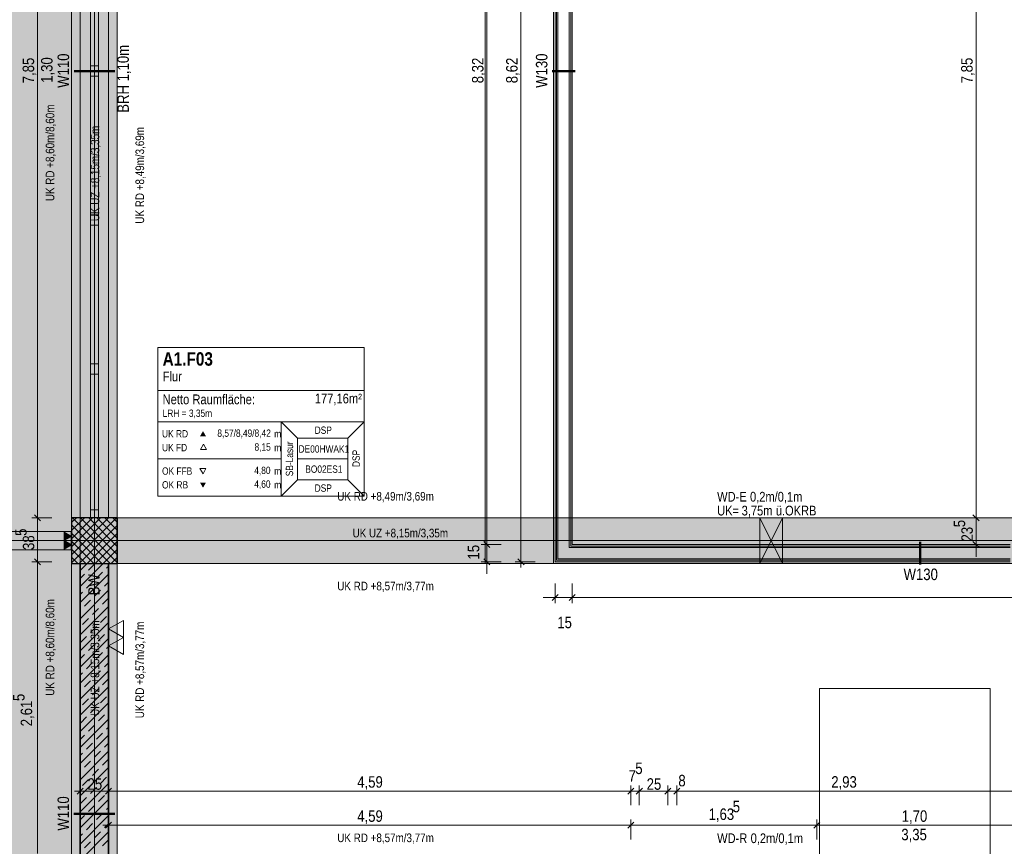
# Model space of a CAD drawing. Extents: x -620 to 300, y 62 to 1107.
# Tile 53 of 256: x -469 to -296, y 548 to 694. Entities that reach past the tile are written whole.
import ezdxf
from ezdxf.lldxf.tags import DXFTag

# ---------------------------------------------------------------- set-up
doc = ezdxf.new("R2010")
doc.units = 0
doc.layers.get('0').update_dxf_attribs({"lineweight": 35})
doc.layers.add('--Bem innen', color=3, linetype='Continuous', lineweight=35, true_color=0x00ff00, plot=False)
doc.layers.add('iwb_Schraffur_Unterzug', color=7, linetype='Continuous', lineweight=5, true_color=0xffffcc, plot=False)
for name, color, linetype, lineweight, true_color in [('00 -Bauelemente -Dämmung innen', 7, 'Continuous', 9, 0xff7fe6), ('00 -Bauelemente -Gipskarton', 7, 'Continuous', 9, 0xff7fe6), ('00_Beschriftung UZ', 3, 'Continuous', 13, 0x00ff00), ('30 -33 Aussenwände- 3 Aussenstützen', 7, 'Continuous', 50, 0x0000dd), ('30 -34 Innenwände- 1 tragend', 7, 'Continuous', 13, 0xdd0806), ('30 -34 Innenwände- 11 Durchbruch', 4, 'Continuous', 9, 0x00ffff), ('30 -34 Innenwände- 2 nichttragend', 7, 'Continuous', 18, 0xff7fe6), ('30 -34 Innenwände- 4 Türen_Fenster', 9, 'Continuous', 15, 0x808080), ('30 -35 Decken- 1 Konstruktion-Träger- Stahlbeton', 7, 'grob-A06G9FRA8I', 13, 0x33aa00), ('60- 61 allgemeine Ausstattung- 1 Möbel', 7, 'Continuous', 9, 0x00cccc), ('70 -72 Beschriftung- 1 Beschriftung allgemein', 7, 'Continuous', 9, 0xff6633), ('70 -72 Beschriftung- 2 Beschriftung Bauteile', 7, 'Continuous', 9, 0x9999ff), ('70 -72 Beschriftung- 8 barrierefrei', 7, 'grob-A06G9FRA8I', 9, 0x888888), ('70 -75 Raumstempel- 1 Raumstempel', 1, 'Continuous', 50, 0xff0000), ('70 -76 Bemaßung- 2 Allgemein', 9, 'Continuous', 5, 0x808080), ('iwb_Layout BA_Markierung', 7, 'Continuous', 9, 0xbadcdc), ('iwb_Schraffur_ Verglasung', 5, 'Continuous', 13, 0x0000ff), ('iwb_Schraffur_BW', 7, 'Continuous', 13, 0x7400e8), ('iwb_Sichtbeton', 2, 'Continuous', 50, 0xffff00), ('iwb_Sichtbeton-Shading', 2, 'Continuous', 50, 0xffff00)]:
    doc.layers.add(name, color=color, linetype=linetype, lineweight=lineweight, true_color=true_color)
for name, color, linetype, lineweight in [('70 -71 Achsen- 1 Gebäudeachsen', 7, 'STRICHPUNKT2-A06G9FR98I', 18), ('70 -75 Raumstempel- 3 Wandstempel', 7, 'Continuous', 50), ('Keine', 7, 'Continuous', 9)]:
    doc.layers.add(name, color=color, linetype=linetype, lineweight=lineweight)
doc.styles.get("Standard").update_dxf_attribs({"font": 'ARIALN.TTF'})
tags = doc.linetypes.add('grob-A06G9FRA8I', pattern=[14, 3, -8, 3]).pattern_tags.tags
tags[8:9] = [DXFTag(74, 4), DXFTag(75, 0), DXFTag(340, '0'), DXFTag(46, 0.0), DXFTag(50, 0.0), DXFTag(44, 0.0), DXFTag(45, 0.0)]
tags[6:7] = [DXFTag(74, 4), DXFTag(75, 0), DXFTag(340, '0'), DXFTag(46, 0.0), DXFTag(50, 0.0), DXFTag(44, 0.0), DXFTag(45, 0.0)]
tags[4:5] = [DXFTag(74, 4), DXFTag(75, 0), DXFTag(340, '0'), DXFTag(46, 0.0), DXFTag(50, 0.0), DXFTag(44, 0.0), DXFTag(45, 0.0)]
tags = doc.linetypes.add('STRICHPUNKT2-A06G9FR98I', pattern=[12.7, 6.35, -3.175, 0, -3.175]).pattern_tags.tags
tags[10:11] = [DXFTag(74, 4), DXFTag(75, 0), DXFTag(340, '0'), DXFTag(46, 0.0), DXFTag(50, 0.0), DXFTag(44, 0.0), DXFTag(45, 0.0)]
tags[8:9] = [DXFTag(74, 4), DXFTag(75, 0), DXFTag(340, '0'), DXFTag(46, 0.0), DXFTag(50, 0.0), DXFTag(44, 0.0), DXFTag(45, 0.0)]
tags[6:7] = [DXFTag(74, 4), DXFTag(75, 0), DXFTag(340, '0'), DXFTag(46, 0.0), DXFTag(50, 0.0), DXFTag(44, 0.0), DXFTag(45, 0.0)]
tags[4:5] = [DXFTag(74, 4), DXFTag(75, 0), DXFTag(340, '0'), DXFTag(46, 0.0), DXFTag(50, 0.0), DXFTag(44, 0.0), DXFTag(45, 0.0)]

# ---------------------------------------------------------------- blocks, each defined once
blk = doc.blocks.new('Shading-A06G9FN58I', base_point=(42.22, 216.05))
at = {"layer": 'iwb_Sichtbeton-Shading', "color": 51, "true_color": 0xffff7f}
blk.add_solid([(-452.78, 381.05), (-453.38, 381.05), (-452.78, 598.05), (-453.38, 598.05)], dxfattribs=at)
blk = doc.blocks.new('Polygon-A06G9FR18I')
at = {"color": 0, "linetype": 'ByBlock', "lineweight": -2, "ltscale": 0.13}
blk.add_solid([(-459.02, 82.71), (-538.75, 82.5), (-458.86, 1079.92), (-538.75, 1079.92)], dxfattribs=at)
blk = doc.blocks.new('Referenz-A06G9FRB8I')
at = {"layer": '00 -Bauelemente -Dämmung innen', "color": 0, "linetype": 'Continuous', "ltscale": 0.13}
for p, q in [((-374.08, 598.85), (-374.08, 770.25)), ((-372.08, 600.85), (-372.08, 768.25)), ((-294.58, 600.85), (-372.08, 600.85)), ((-294.58, 598.85), (-374.08, 598.85))]:
    blk.add_line(p, q, dxfattribs=at)
at = {"layer": '00 -Bauelemente -Gipskarton', "color": 0, "linetype": 'Continuous', "ltscale": 0.13}
for p, q in [((-374.58, 598.35), (-374.58, 770.75)), ((-374.33, 598.6), (-374.33, 770.5)), ((-374.08, 598.85), (-374.08, 770.25)), ((-372.08, 600.85), (-372.08, 768.25)), ((-371.83, 601.1), (-371.83, 768)), ((-371.58, 601.35), (-371.58, 767.75)), ((-294.58, 600.85), (-372.08, 600.85)), ((-294.58, 601.1), (-371.83, 601.1)), ((-294.58, 601.35), (-371.58, 601.35)), ((-294.58, 598.35), (-374.58, 598.35)), ((-294.58, 598.6), (-374.33, 598.6)), ((-294.58, 598.85), (-374.08, 598.85))]:
    blk.add_line(p, q, dxfattribs=at)
at = {"layer": '00_Beschriftung UZ', "color": 0, "linetype": 'Continuous', "lineweight": 5, "ltscale": 0.13}
blk.add_line((-458.08, 762.05), (-458.08, 220.05), dxfattribs=at)
at = {"layer": '00_Beschriftung UZ', "color": 0, "linetype": 'Continuous', "lineweight": 0, "ltscale": 0.13}
for points in [[(-462.25, 657.62), (-459.58, 658.95), (-462.24, 660.29)], [(-462.25, 570.72), (-459.58, 572.05), (-462.24, 573.39)]]:
    blk.add_solid(points, dxfattribs=at)
at = {"layer": '30 -33 Aussenwände- 3 Aussenstützen', "color": 0, "lineweight": 9}
for p, q in [((-459.58, 605.22), (-458.74, 606.05)), ((-459.58, 603.81), (-457.33, 606.05)), ((-459.58, 602.39), (-455.91, 606.05)), ((-459.58, 600.98), (-454.5, 606.05)), ((-459.58, 599.56), (-453.09, 606.05)), ((-459.58, 598.15), (-451.67, 606.05)), ((-459.41, 606.05), (-451.58, 598.22)), ((-457.99, 606.05), (-451.58, 599.64)), ((-456.58, 606.05), (-451.58, 601.05)), ((-455.16, 606.05), (-451.58, 602.46)), ((-453.75, 606.05), (-451.58, 603.88)), ((-452.34, 606.05), (-451.58, 605.29)), ((-459.58, 604.81), (-452.82, 598.05)), ((-458.26, 598.05), (-451.58, 604.74)), ((-459.58, 603.39), (-454.24, 598.05)), ((-456.84, 598.05), (-451.58, 603.32)), ((-455.58, 603.05), (-455.58, 601.05)), ((-459.58, 601.98), (-455.65, 598.05)), ((-456.58, 602.05), (-454.58, 602.05)), ((-455.43, 598.05), (-451.58, 601.91)), ((-459.58, 600.56), (-457.06, 598.05)), ((-459.58, 599.15), (-458.48, 598.05)), ((-454.02, 598.05), (-451.58, 600.49)), ((-452.6, 598.05), (-451.58, 599.08))]:
    blk.add_line(p, q, dxfattribs=at)
at = {"layer": '30 -33 Aussenwände- 3 Aussenstützen', "color": 0, "linetype": 'Continuous', "lineweight": -2, "ltscale": 0.25}
for p, q in [((-451.58, 606.05), (-459.58, 606.05)), ((-459.58, 606.05), (-459.58, 598.05)), ((-451.58, 598.05), (-451.58, 606.05)), ((-459.58, 598.05), (-451.58, 598.05))]:
    blk.add_line(p, q, dxfattribs=at)
at = {"layer": '30 -34 Innenwände- 1 tragend', "color": 0, "linetype": 'Continuous', "ltscale": 0.13}
for p, q in [((-453.08, 606.05), (-458.08, 606.05)), ((-453.08, 606.05), (-458.08, 606.05)), ((-453.08, 606.05), (-458.08, 606.05)), ((-458.08, 546.05), (-458.08, 598.05)), ((-453.08, 598.05), (-458.08, 598.05)), ((-453.08, 546.05), (-453.08, 598.05))]:
    blk.add_line(p, q, dxfattribs=at)
at = {"layer": '30 -34 Innenwände- 1 tragend', "color": 0, "lineweight": 9}
for p, q in [((-458.08, 596.82), (-456.84, 598.05)), ((-458.08, 593.99), (-454.02, 598.05)), ((-458.08, 596.82), (-456.84, 598.05)), ((-458.08, 593.99), (-454.02, 598.05)), ((-456.6, 596.88), (-455.54, 597.94)), ((-456.6, 596.88), (-455.54, 597.94)), ((-453.42, 597.24), (-453.08, 597.58)), ((-453.42, 597.24), (-453.08, 597.58)), ((-458.08, 595.41), (-457.31, 596.18)), ((-458.08, 595.41), (-457.31, 596.18)), ((-458.08, 591.16), (-453.08, 596.16)), ((-458.08, 591.16), (-453.08, 596.16)), ((-455.19, 595.47), (-454.13, 596.53)), ((-455.19, 595.47), (-454.13, 596.53)), ((-456.95, 593.7), (-455.89, 594.76)), ((-456.95, 593.7), (-455.89, 594.76)), ((-453.77, 594.05), (-453.08, 594.75)), ((-453.77, 594.05), (-453.08, 594.75)), ((-458.08, 588.34), (-453.08, 593.34)), ((-458.08, 588.34), (-453.08, 593.34)), ((-458.08, 592.58), (-457.66, 592.99)), ((-458.08, 592.58), (-457.66, 592.99)), ((-455.54, 592.29), (-454.48, 593.35)), ((-455.54, 592.29), (-454.48, 593.35)), ((-458.08, 585.51), (-453.08, 590.51)), ((-458.08, 585.51), (-453.08, 590.51)), ((-457.31, 590.52), (-456.25, 591.58)), ((-457.31, 590.52), (-456.25, 591.58)), ((-454.13, 590.87), (-453.08, 591.92)), ((-454.13, 590.87), (-453.08, 591.92)), ((-458.08, 589.75), (-458.01, 589.81)), ((-458.08, 589.75), (-458.01, 589.81)), ((-455.89, 589.1), (-454.83, 590.16)), ((-455.89, 589.1), (-454.83, 590.16)), ((-454.48, 587.69), (-453.42, 588.75)), ((-454.48, 587.69), (-453.42, 588.75)), ((-458.08, 582.68), (-453.08, 587.68)), ((-458.08, 582.68), (-453.08, 587.68)), ((-457.66, 587.34), (-456.6, 588.4)), ((-457.66, 587.34), (-456.6, 588.4)), ((-456.25, 585.92), (-455.19, 586.98)), ((-456.25, 585.92), (-455.19, 586.98)), ((-458.01, 584.15), (-456.95, 585.22)), ((-458.01, 584.15), (-456.95, 585.22)), ((-454.83, 584.51), (-453.77, 585.57)), ((-454.83, 584.51), (-453.77, 585.57)), ((-458.08, 579.85), (-453.08, 584.85)), ((-458.08, 579.85), (-453.08, 584.85)), ((-456.6, 582.74), (-455.54, 583.8)), ((-456.6, 582.74), (-455.54, 583.8)), ((-453.42, 583.09), (-453.08, 583.44)), ((-453.42, 583.09), (-453.08, 583.44)), ((-458.08, 581.27), (-457.31, 582.03)), ((-458.08, 581.27), (-457.31, 582.03)), ((-458.08, 577.02), (-453.08, 582.02)), ((-458.08, 577.02), (-453.08, 582.02)), ((-455.19, 581.33), (-454.13, 582.39)), ((-455.19, 581.33), (-454.13, 582.39)), ((-456.95, 579.56), (-455.89, 580.62)), ((-456.95, 579.56), (-455.89, 580.62)), ((-453.77, 579.91), (-453.08, 580.61)), ((-453.77, 579.91), (-453.08, 580.61)), ((-458.08, 574.19), (-453.08, 579.19)), ((-458.08, 574.19), (-453.08, 579.19)), ((-458.08, 578.44), (-457.66, 578.85)), ((-458.08, 578.44), (-457.66, 578.85)), ((-455.54, 578.14), (-454.48, 579.2)), ((-455.54, 578.14), (-454.48, 579.2)), ((-457.31, 576.38), (-456.25, 577.44)), ((-457.31, 576.38), (-456.25, 577.44)), ((-454.13, 576.73), (-453.08, 577.78)), ((-454.13, 576.73), (-453.08, 577.78)), ((-458.08, 571.37), (-453.08, 576.37)), ((-458.08, 571.37), (-453.08, 576.37)), ((-458.08, 575.61), (-458.01, 575.67)), ((-458.08, 575.61), (-458.01, 575.67)), ((-455.89, 574.96), (-454.83, 576.02)), ((-455.89, 574.96), (-454.83, 576.02)), ((-458.08, 568.54), (-453.08, 573.54)), ((-458.08, 568.54), (-453.08, 573.54)), ((-457.66, 573.19), (-456.6, 574.25)), ((-457.66, 573.19), (-456.6, 574.25)), ((-454.48, 573.55), (-453.42, 574.61)), ((-454.48, 573.55), (-453.42, 574.61)), ((-456.25, 571.78), (-455.19, 572.84)), ((-456.25, 571.78), (-455.19, 572.84)), ((-454.83, 570.37), (-453.77, 571.43)), ((-454.83, 570.37), (-453.77, 571.43)), ((-458.08, 565.71), (-453.08, 570.71)), ((-458.08, 565.71), (-453.08, 570.71)), ((-458.01, 570.01), (-456.95, 571.07)), ((-458.01, 570.01), (-456.95, 571.07)), ((-456.6, 568.6), (-455.54, 569.66)), ((-456.6, 568.6), (-455.54, 569.66)), ((-458.08, 567.12), (-457.31, 567.89)), ((-458.08, 567.12), (-457.31, 567.89)), ((-458.08, 562.88), (-453.08, 567.88)), ((-458.08, 562.88), (-453.08, 567.88)), ((-455.19, 567.18), (-454.13, 568.24)), ((-455.19, 567.18), (-454.13, 568.24)), ((-453.42, 568.95), (-453.08, 569.29)), ((-453.42, 568.95), (-453.08, 569.29)), ((-456.95, 565.42), (-455.89, 566.48)), ((-456.95, 565.42), (-455.89, 566.48)), ((-453.77, 565.77), (-453.08, 566.47)), ((-453.77, 565.77), (-453.08, 566.47)), ((-458.08, 560.05), (-453.08, 565.05)), ((-458.08, 560.05), (-453.08, 565.05)), ((-458.08, 564.29), (-457.66, 564.71)), ((-458.08, 564.29), (-457.66, 564.71)), ((-455.54, 564), (-454.48, 565.06)), ((-455.54, 564), (-454.48, 565.06)), ((-457.31, 562.23), (-456.25, 563.29)), ((-457.31, 562.23), (-456.25, 563.29)), ((-454.13, 562.59), (-453.08, 563.64)), ((-454.13, 562.59), (-453.08, 563.64)), ((-458.08, 557.22), (-453.08, 562.22)), ((-458.08, 557.22), (-453.08, 562.22)), ((-458.08, 561.47), (-458.01, 561.53)), ((-458.08, 561.47), (-458.01, 561.53)), ((-455.89, 560.82), (-454.83, 561.88)), ((-455.89, 560.82), (-454.83, 561.88)), ((-458.08, 554.4), (-453.08, 559.4)), ((-458.08, 554.4), (-453.08, 559.4)), ((-457.66, 559.05), (-456.6, 560.11)), ((-457.66, 559.05), (-456.6, 560.11)), ((-454.48, 559.41), (-453.42, 560.47)), ((-454.48, 559.41), (-453.42, 560.47)), ((-456.25, 557.64), (-455.19, 558.7)), ((-456.25, 557.64), (-455.19, 558.7)), ((-458.08, 551.57), (-453.08, 556.57)), ((-458.08, 551.57), (-453.08, 556.57)), ((-458.01, 555.87), (-456.95, 556.93)), ((-458.01, 555.87), (-456.95, 556.93)), ((-454.83, 556.22), (-453.77, 557.28)), ((-454.83, 556.22), (-453.77, 557.28)), ((-456.6, 554.46), (-455.54, 555.52)), ((-456.6, 554.46), (-455.54, 555.52)), ((-455.19, 553.04), (-454.13, 554.1)), ((-455.19, 553.04), (-454.13, 554.1)), ((-453.42, 554.81), (-453.08, 555.15)), ((-453.42, 554.81), (-453.08, 555.15)), ((-458.08, 552.98), (-457.31, 553.75)), ((-458.08, 552.98), (-457.31, 553.75)), ((-458.08, 548.74), (-453.08, 553.74)), ((-458.08, 548.74), (-453.08, 553.74)), ((-456.95, 551.27), (-455.89, 552.33)), ((-456.95, 551.27), (-455.89, 552.33)), ((-453.77, 551.63), (-453.08, 552.32)), ((-453.77, 551.63), (-453.08, 552.32)), ((-458.08, 550.15), (-457.66, 550.57)), ((-458.08, 550.15), (-457.66, 550.57)), ((-457.93, 546.05), (-453.08, 550.91)), ((-457.93, 546.05), (-453.08, 550.91)), ((-455.54, 549.86), (-454.48, 550.92)), ((-455.54, 549.86), (-454.48, 550.92)), ((-457.31, 548.09), (-456.25, 549.15)), ((-457.31, 548.09), (-456.25, 549.15)), ((-454.13, 548.45), (-453.08, 549.5)), ((-454.13, 548.45), (-453.08, 549.5))]:
    blk.add_line(p, q, dxfattribs=at)
at = {"layer": '30 -34 Innenwände- 1 tragend', "color": 0, "lineweight": 35}
for p, q in [((-458.08, 546.05), (-458.08, 598.05)), ((-453.08, 546.05), (-453.08, 598.05))]:
    blk.add_line(p, q, dxfattribs=at)
at = {"layer": '30 -34 Innenwände- 11 Durchbruch', "color": 0, "linetype": 'Continuous', "ltscale": 0.13}
for p, q in [((-338.58, 598.05), (-338.58, 606.05)), ((-338.58, 606.05), (-334.58, 598.05)), ((-334.58, 606.05), (-338.58, 598.05)), ((-338.58, 606.05), (-334.58, 606.05)), ((-334.58, 606.05), (-338.58, 598.05)), ((-334.58, 598.05), (-338.58, 606.05)), ((-334.58, 598.05), (-334.58, 606.05)), ((-338.58, 598.05), (-334.58, 598.05))]:
    blk.add_line(p, q, dxfattribs=at)
at = {"layer": '30 -34 Innenwände- 11 Durchbruch', "color": 0, "lineweight": 0}
for points in [[(-338.58, 598.05), (-338.58, 606.05), (-336.58, 602.05)], [(-334.58, 598.05), (-336.58, 602.05), (-334.58, 606.05)]]:
    blk.add_solid(points, dxfattribs=at)
at = {"layer": '30 -34 Innenwände- 2 nichttragend', "color": 0, "linetype": 'Continuous', "ltscale": 0.18}
for p, q in [((-374.58, 598.35), (-374.58, 770.75)), ((-371.58, 601.35), (-371.58, 767.75)), ((-294.58, 601.35), (-371.58, 601.35)), ((-294.58, 598.35), (-374.58, 598.35))]:
    blk.add_line(p, q, dxfattribs=at)
at = {"layer": '30 -34 Innenwände- 4 Türen_Fenster', "color": 0, "linetype": 'Continuous', "ltscale": 0.15}
for p, q in [((-458.08, 606.05), (-458.08, 763.05)), ((-456.28, 607.45), (-456.28, 761.65)), ((-454.88, 761.65), (-454.88, 607.45)), ((-453.08, 606.05), (-453.08, 763.05)), ((-456.28, 683.63), (-456.28, 685.47)), ((-456.28, 685.47), (-454.88, 685.47)), ((-454.88, 685.47), (-454.88, 683.63)), ((-454.88, 683.63), (-456.28, 683.63)), ((-456.28, 657.47), (-456.28, 659.31)), ((-456.28, 659.31), (-454.88, 659.31)), ((-454.88, 659.31), (-454.88, 657.47)), ((-454.88, 657.47), (-456.28, 657.47)), ((-456.28, 631.3), (-456.28, 633.14)), ((-456.28, 633.14), (-454.88, 633.14)), ((-454.88, 633.14), (-454.88, 631.3)), ((-454.88, 631.3), (-456.28, 631.3)), ((-456.28, 606.05), (-458.08, 606.05)), ((-454.88, 607.45), (-456.28, 607.45)), ((-456.28, 607.45), (-454.88, 607.45)), ((-456.28, 606.05), (-456.28, 607.45)), ((-456.28, 607.45), (-454.88, 607.45)), ((-454.88, 606.05), (-456.28, 606.05)), ((-454.88, 607.45), (-454.88, 606.05)), ((-454.88, 606.05), (-453.08, 606.05))]:
    blk.add_line(p, q, dxfattribs=at)
at = {"layer": '30 -35 Decken- 1 Konstruktion-Träger- Stahlbeton', "color": 0}
for p, q in [((-459.58, 220.05), (-459.58, 763.05)), ((-451.58, 220.05), (-451.58, 763.05)), ((-451.58, 606.05), (35.42, 606.05)), ((-538.63, 603.65), (-459.58, 603.65)), ((-538.63, 600.45), (-459.58, 600.45)), ((-451.58, 598.05), (35.42, 598.05))]:
    blk.add_line(p, q, dxfattribs=at)
at = {"layer": '30 -35 Decken- 1 Konstruktion-Träger- Stahlbeton', "color": 0, "linetype": 'Continuous', "lineweight": 35, "ltscale": 0.35}
for p, q in [((-451.58, 606.05), (-451.58, 598.05)), ((-459.58, 603.65), (-459.58, 600.45))]:
    blk.add_line(p, q, dxfattribs=at)
at = {"layer": '60- 61 allgemeine Ausstattung- 1 Möbel', "color": 0, "linetype": 'Continuous', "ltscale": 0.13}
for p, q in [((-386.88, 598.05), (-386.88, 771.05)), ((-374.88, 771.05), (-374.88, 598.05)), ((-374.88, 598.05), (-386.88, 598.05))]:
    blk.add_line(p, q, dxfattribs=at)
at = {"layer": '70 -71 Achsen- 1 Gebäudeachsen', "color": 0, "linetype": 'STRICHPUNKT2-A06G9FR98I', "ltscale": 0.18}
for p, q in [((-455.58, 1076.99), (-455.58, 77.55)), ((-538.63, 602.05), (75.97, 602.05))]:
    blk.add_line(p, q, dxfattribs=at)
at = {"layer": '70 -72 Beschriftung- 2 Beschriftung Bauteile', "color": 0}
for p, q in [((-460.87, 603.55), (-459.58, 602.8)), ((-460.87, 602.05), (-460.87, 603.55)), ((-459.58, 602.8), (-460.87, 602.05)), ((-460.87, 602.05), (-459.58, 601.3)), ((-460.87, 600.55), (-460.87, 602.05)), ((-459.58, 601.3), (-460.87, 600.55)), ((-450.48, 588.05), (-453.08, 586.55)), ((-450.48, 585.05), (-450.48, 588.05)), ((-453.08, 586.55), (-450.48, 585.05)), ((-450.48, 585.05), (-453.08, 583.55)), ((-453.08, 583.55), (-450.48, 582.05)), ((-450.48, 582.05), (-450.48, 585.05))]:
    blk.add_line(p, q, dxfattribs=at)
at = {"layer": '70 -72 Beschriftung- 2 Beschriftung Bauteile', "color": 0, "lineweight": 0}
for points in [[(-460.87, 602.05), (-460.87, 603.55), (-459.58, 602.8)], [(-460.87, 600.55), (-460.87, 602.05), (-459.58, 601.3)]]:
    blk.add_solid(points, dxfattribs=at)
at = {"layer": '70 -72 Beschriftung- 8 barrierefrei', "color": 0, "linetype": 'grob-A06G9FRA8I', "ltscale": 0.13}
for p, q in [((-328.08, 576.05), (-298.08, 576.05)), ((-328.08, 546.05), (-328.08, 576.05)), ((-298.08, 576.05), (-298.08, 546.05))]:
    blk.add_line(p, q, dxfattribs=at)
at = {"layer": '70 -75 Raumstempel- 1 Raumstempel', "color": 0, "lineweight": 9}
for p, q in [((-444.45, 636.01), (-444.45, 609.87)), ((-408.13, 636.01), (-444.45, 636.01)), ((-408.13, 609.87), (-408.13, 636.01)), ((-408.13, 628.41), (-444.45, 628.41)), ((-444.45, 622.94), (-422.72, 622.94)), ((-419.84, 620.04), (-422.72, 622.94)), ((-408.13, 622.94), (-422.72, 622.94)), ((-422.72, 622.94), (-422.72, 609.87)), ((-411.01, 620.04), (-408.13, 622.94)), ((-419.84, 612.76), (-419.84, 620.04)), ((-419.84, 620.04), (-411.01, 620.04)), ((-411.01, 612.76), (-411.01, 620.04)), ((-436.41, 618.98), (-436.94, 618.07)), ((-436.94, 618.07), (-435.89, 618.07)), ((-435.89, 618.07), (-436.41, 618.98)), ((-444.45, 616.4), (-422.72, 616.4)), ((-411.01, 616.4), (-419.84, 616.4)), ((-436.48, 613.8), (-437.01, 614.7)), ((-437.01, 614.7), (-435.96, 614.7)), ((-435.96, 614.7), (-436.48, 613.8)), ((-419.84, 612.76), (-422.72, 609.87)), ((-419.84, 612.76), (-411.01, 612.76)), ((-411.01, 612.76), (-408.13, 609.87)), ((-408.13, 609.87), (-444.45, 609.87))]:
    blk.add_line(p, q, dxfattribs=at)
at = {"layer": '70 -75 Raumstempel- 1 Raumstempel', "color": 0, "lineweight": 0}
for points in [[(-435.96, 620.39), (-436.48, 621.3), (-437.01, 620.39)], [(-435.96, 612.26), (-436.48, 611.35), (-437.01, 612.26)]]:
    blk.add_solid(points, dxfattribs=at)
at = {"layer": '70 -75 Raumstempel- 3 Wandstempel', "color": 0, "linetype": 'Continuous', "ltscale": 0.5}
for p, q in [((-375.08, 684.55), (-371.08, 684.55)), ((-310.37, 597.85), (-310.37, 601.85))]:
    blk.add_line(p, q, dxfattribs=at)
at = {"layer": '70 -76 Bemaßung- 2 Allgemein', "color": 0, "linetype": 'Continuous', "ltscale": 0.13}
for p, q in [((-380.58, 599.41), (-380.58, 769.69)), ((-386.58, 602.41), (-386.58, 766.69)), ((-465.58, 607.11), (-465.58, 761.99)), ((-300.58, 607.11), (-300.58, 761.99)), ((-300.58, 607.11), (-300.58, 608.17)), ((-463.08, 606.05), (-466.58, 606.05)), ((-463.08, 606.05), (-466.58, 606.05)), ((-465.58, 605.05), (-465.58, 607.11)), ((-465.58, 607.05), (-465.58, 604.99)), ((-298.08, 606.05), (-301.58, 606.05)), ((-298.08, 606.05), (-301.58, 606.05)), ((-300.58, 605.05), (-300.58, 607.11)), ((-300.58, 605.05), (-300.58, 607.11)), ((-300.58, 601.35), (-300.58, 606.05)), ((-465.58, 599.41), (-465.58, 604.99)), ((-386.58, 602.41), (-386.58, 603.47)), ((-386.58, 600.35), (-386.58, 602.41)), ((-386.58, 600.35), (-386.58, 602.41)), ((-384.08, 601.35), (-387.58, 601.35)), ((-384.08, 601.35), (-387.58, 601.35)), ((-386.58, 598.35), (-386.58, 601.35)), ((-298.08, 601.35), (-301.58, 601.35)), ((-300.58, 602.35), (-300.58, 600.29)), ((-465.58, 597.35), (-465.58, 599.41)), ((-465.58, 599.35), (-465.58, 597.29)), ((-386.58, 599.35), (-386.58, 597.29)), ((-380.58, 597.35), (-380.58, 599.41)), ((-300.58, 600.29), (-300.58, 599.23)), ((-463.08, 598.35), (-466.58, 598.35)), ((-463.08, 598.35), (-466.58, 598.35)), ((-465.58, 547.11), (-465.58, 597.29)), ((-384.08, 598.35), (-387.58, 598.35)), ((-386.58, 597.29), (-386.58, 596.23)), ((-378.08, 598.35), (-381.58, 598.35)), ((-374.58, 594.55), (-374.58, 591.05)), ((-371.58, 594.55), (-371.58, 591.05)), ((-371.58, 594.55), (-371.58, 591.05)), ((-375.64, 592.05), (-376.7, 592.05)), ((-373.58, 592.05), (-375.64, 592.05)), ((-371.58, 592.05), (-374.58, 592.05)), ((-372.58, 592.05), (-370.52, 592.05)), ((-372.58, 592.05), (-370.52, 592.05)), ((-203.44, 592.05), (-370.52, 592.05)), ((-370.52, 592.05), (-369.45, 592.05)), ((-459.08, 558.05), (-457.02, 558.05)), ((-458.08, 555.55), (-458.08, 559.05)), ((-454.14, 558.05), (-457.02, 558.05)), ((-452.08, 558.05), (-454.14, 558.05)), ((-454.08, 558.05), (-452.02, 558.05)), ((-453.08, 555.55), (-453.08, 559.05)), ((-453.08, 555.55), (-453.08, 559.05)), ((-362.34, 558.05), (-452.02, 558.05)), ((-362.34, 558.05), (-363.4, 558.05)), ((-360.28, 558.05), (-362.34, 558.05)), ((-360.28, 558.05), (-362.34, 558.05)), ((-361.28, 555.55), (-361.28, 559.05)), ((-361.28, 555.55), (-361.28, 559.05)), ((-359.78, 558.05), (-361.28, 558.05)), ((-360.78, 558.05), (-358.72, 558.05)), ((-360.78, 558.05), (-358.72, 558.05)), ((-359.78, 555.55), (-359.78, 559.05)), ((-359.78, 555.55), (-359.78, 559.05)), ((-355.84, 558.05), (-358.72, 558.05)), ((-358.72, 558.05), (-357.65, 558.05)), ((-355.84, 558.05), (-356.9, 558.05)), ((-353.78, 558.05), (-355.84, 558.05)), ((-353.78, 558.05), (-355.84, 558.05)), ((-354.78, 555.55), (-354.78, 559.05)), ((-354.78, 555.55), (-354.78, 559.05)), ((-353.18, 558.05), (-354.78, 558.05)), ((-354.18, 558.05), (-352.12, 558.05)), ((-354.18, 558.05), (-352.12, 558.05)), ((-353.18, 555.55), (-353.18, 559.05)), ((-353.18, 555.55), (-353.18, 559.05)), ((-352.12, 558.05), (-351.05, 558.05)), ((-295.64, 558.05), (-352.12, 558.05)), ((-293.58, 558.05), (-295.64, 558.05)), ((-453.08, 549.55), (-453.08, 553.05)), ((-361.28, 549.55), (-361.28, 553.05)), ((-361.28, 549.55), (-361.28, 553.05)), ((-328.58, 549.55), (-328.58, 553.05)), ((-328.58, 549.55), (-328.58, 553.05)), ((-454.08, 552.05), (-452.02, 552.05)), ((-362.34, 552.05), (-452.02, 552.05)), ((-360.28, 552.05), (-362.34, 552.05)), ((-362.28, 552.05), (-360.22, 552.05)), ((-329.64, 552.05), (-360.22, 552.05)), ((-327.58, 552.05), (-329.64, 552.05)), ((-329.58, 552.05), (-327.52, 552.05)), ((-295.64, 552.05), (-327.52, 552.05)), ((-293.58, 552.05), (-295.64, 552.05))]:
    blk.add_line(p, q, dxfattribs=at)
at = {"layer": '70 -76 Bemaßung- 2 Allgemein', "color": 0, "linetype": 'Continuous', "lineweight": 20, "ltscale": 0.2}
for p, q in [((-466.11, 606.58), (-465.04, 605.52)), ((-465.04, 605.52), (-466.11, 606.58)), ((-300.04, 605.52), (-301.11, 606.58)), ((-300.04, 605.52), (-301.11, 606.58)), ((-386.04, 600.82), (-387.11, 601.88)), ((-386.04, 600.82), (-387.11, 601.88)), ((-301.11, 601.88), (-300.04, 600.82)), ((-466.11, 598.88), (-465.04, 597.82)), ((-465.04, 597.82), (-466.11, 598.88)), ((-387.11, 598.88), (-386.04, 597.82)), ((-380.04, 597.82), (-381.11, 598.88)), ((-374.04, 592.58), (-375.11, 591.52)), ((-372.11, 591.52), (-371.04, 592.58)), ((-372.11, 591.52), (-371.04, 592.58)), ((-458.61, 557.52), (-457.54, 558.58)), ((-452.54, 558.58), (-453.61, 557.52)), ((-453.61, 557.52), (-452.54, 558.58)), ((-360.74, 558.58), (-361.81, 557.52)), ((-360.74, 558.58), (-361.81, 557.52)), ((-360.31, 557.52), (-359.24, 558.58)), ((-360.31, 557.52), (-359.24, 558.58)), ((-354.24, 558.58), (-355.31, 557.52)), ((-354.24, 558.58), (-355.31, 557.52)), ((-353.71, 557.52), (-352.64, 558.58)), ((-353.71, 557.52), (-352.64, 558.58)), ((-453.61, 551.52), (-452.54, 552.58)), ((-361.81, 551.52), (-360.74, 552.58)), ((-360.74, 552.58), (-361.81, 551.52)), ((-328.04, 552.58), (-329.11, 551.52)), ((-329.11, 551.52), (-328.04, 552.58))]:
    blk.add_line(p, q, dxfattribs=at)
at = {"layer": 'Keine', "color": 0, "lineweight": 50}
for p, q in [((-459.16, 684.55), (-451.99, 684.55)), ((-459.17, 554.05), (-452, 554.05))]:
    blk.add_line(p, q, dxfattribs=at)
at = {"layer": '--Bem innen', "color": 0, "linetype": 'Continuous', "ltscale": 0.35, "insert": (-464.95, 682.49), "char_height": 2.0138, "attachment_point": 1, "rotation": 90}
blk.add_mtext('{\\fArial Narrow;1,30}', dxfattribs=at)
at = {"layer": '00_Beschriftung UZ', "color": 0, "linetype": 'Continuous', "lineweight": 5, "ltscale": 0.13, "char_height": 1.5103, "attachment_point": 1, "rotation": 90}
for insert in [(-464.13, 661.7), (-464.13, 574.8)]:
    blk.add_mtext('{\\fArial Narrow;UK RD +8,60m/8,60m}', dxfattribs=dict(at, insert=insert))
at = {"layer": '00_Beschriftung UZ', "color": 0, "linetype": 'ByBlock', "lineweight": 5, "ltscale": 0.13, "char_height": 1.5103, "attachment_point": 1, "rotation": 90}
for s, insert in [('{\\fArial Narrow;UK UZ +8,15m/3,35m}', (-456.24, 658.17)), ('{\\fArial Narrow;UK RD +8,49m/3,69m}', (-448.35, 657.75)), ('{\\fArial Narrow;UK UZ +8,15m/3,35m}', (-456.24, 571.27)), ('{\\fArial Narrow;UK RD +8,57m/3,77m}', (-448.35, 570.85))]:
    blk.add_mtext(s, dxfattribs=dict(at, insert=insert))
at = {"layer": '00_Beschriftung UZ', "color": 0, "linetype": 'ByBlock', "lineweight": 5, "ltscale": 0.13, "char_height": 1.5103, "attachment_point": 1}
for s, insert in [('{\\fArial Narrow;UK RD +8,49m/3,69m}', (-412.87, 610.6)), ('{\\fArial Narrow;UK UZ +8,15m/3,35m}', (-410.18, 604.14)), ('{\\fArial Narrow;UK RD +8,57m/3,77m}', (-412.87, 594.83)), ('{\\fArial Narrow;UK RD +8,57m/3,77m}', (-412.87, 550.6))]:
    blk.add_mtext(s, dxfattribs=dict(at, insert=insert))
at = {"layer": '30 -34 Innenwände- 11 Durchbruch', "color": 0, "linetype": 'Continuous', "ltscale": 0.13, "char_height": 1.7, "attachment_point": 1}
for s, insert in [('{\\fArial Narrow;WD-E}', (-346.09, 610.62)), ('{\\fArial Narrow;0,2m/0,1m}', (-340.31, 610.62)), ('{\\fArial Narrow;UK=}', (-346.09, 608.18)), ('{\\fArial Narrow;3,75m}', (-341.78, 608.18)), ('{\\fArial Narrow;ü.OKRB}', (-335.78, 608.18)), ('{\\fArial Narrow;WD-R}', (-346.09, 550.62)), ('{\\fArial Narrow;0,2m/0,1m}', (-340.2, 550.62))]:
    blk.add_mtext(s, dxfattribs=dict(at, insert=insert))
at = {"layer": '70 -72 Beschriftung- 1 Beschriftung allgemein', "color": 0, "linetype": 'Continuous', "ltscale": 0.13, "insert": (-451.53, 677.23), "char_height": 2.0138, "attachment_point": 1, "rotation": 90}
blk.add_mtext('{\\fArial Narrow;BRH 1,10m}', dxfattribs=at)
at = {"layer": '70 -75 Raumstempel- 1 Raumstempel', "color": 0, "linetype": 'Continuous', "ltscale": 0.5, "attachment_point": 1}
for s, insert, char_height, rotation in [('{\\fArial Narrow|b1|i0;A1.F03}', (-443.58, 635.15), 2.3536, 0), ('{\\fArial Narrow;Flur}', (-443.58, 631.76), 1.7117, 0), ('{\\fArial Narrow;Netto Raumfläche:}', (-443.58, 627.73), 1.7117, 0), ('{\\fArial Narrow;177,16m²}', (-416.83, 627.88), 1.7117, 0), ('{\\fArial Narrow;LRH = 3,35m}', (-443.58, 625.08), 1.2838, 0), ('{\\fArial Narrow;UK RD}', (-443.68, 621.47), 1.2838, 0), ('{\\fArial Narrow;8,57/8,49/8,42}', (-433.96, 621.58), 1.2838, 0), ('{\\fArial Narrow;DSP}', (-416.85, 622.1), 1.2838, 0), ('{\\fArial Narrow;m}', (-423.96, 621.46), 1.2838, 0), ('{\\fArial Narrow;SB-Lasur}', (-421.92, 613.36), 1.2838, 90), ('{\\fArial Narrow;UK FD}', (-443.68, 619.04), 1.2838, 0), ('{\\fArial Narrow;8,15}', (-427.43, 619.15), 1.2838, 0), ('{\\fArial Narrow;m}', (-423.96, 619.03), 1.2838, 0), ('{\\fArial Narrow;DE00HWAK1}', (-419.68, 618.8), 1.2838, 0), ('{\\fArial Narrow;DSP}', (-410.21, 614.98), 1.2838, 90), ('{\\fArial Narrow;OK FFB}', (-443.68, 614.92), 1.2838, 0), ('{\\fArial Narrow;4,80}', (-427.47, 615.04), 1.2838, 0), ('{\\fArial Narrow;m}', (-423.96, 614.92), 1.2838, 0), ('{\\fArial Narrow;BO02ES1}', (-418.5, 615.26), 1.2838, 0), ('{\\fArial Narrow;OK RB}', (-443.68, 612.5), 1.2838, 0), ('{\\fArial Narrow;4,60}', (-427.47, 612.63), 1.2838, 0), ('{\\fArial Narrow;m}', (-423.96, 612.5), 1.2838, 0), ('{\\fArial Narrow;DSP}', (-416.85, 611.93), 1.2838, 0)]:
    blk.add_mtext(s, dxfattribs=dict(at, insert=insert, char_height=char_height, rotation=rotation))
at = {"layer": '70 -75 Raumstempel- 3 Wandstempel', "color": 0, "linetype": 'Continuous', "ltscale": 0.5, "char_height": 2.0138, "attachment_point": 1, "rotation": 90}
for s, insert in [('{\\fArial Narrow;W110}', (-462.04, 681.61)), ('{\\fArial Narrow;W130}', (-377.95, 681.61)), ('{\\fArial Narrow;BW}', (-456.66, 592.45)), ('{\\fArial Narrow;W110}', (-462.05, 551.11))]:
    blk.add_mtext(s, dxfattribs=dict(at, insert=insert))
at = {"layer": '70 -75 Raumstempel- 3 Wandstempel', "color": 0, "linetype": 'Continuous', "ltscale": 0.5, "insert": (-313.31, 597.14), "char_height": 2.0138, "attachment_point": 1}
blk.add_mtext('{\\fArial Narrow;W130}', dxfattribs=at)
at = {"layer": '70 -76 Bemaßung- 2 Allgemein', "color": 0, "linetype": 'Continuous', "ltscale": 0.13, "char_height": 2.0138, "attachment_point": 1, "rotation": 90}
for s, insert in [('{\\fArial Narrow;7,85}', (-468.19, 682.41)), ('{\\fArial Narrow;8,32}', (-389.19, 682.41)), ('{\\fArial Narrow;8,62}', (-383.19, 682.41)), ('{\\fArial Narrow;7,85}', (-303.19, 682.41)), ('{\\fArial Narrow;5}', (-469.5, 602.89)), ('{\\fArial Narrow;5}', (-304.5, 604.41)), ('{\\fArial Narrow;23}', (-303.16, 601.91)), ('{\\fArial Narrow;38}', (-468.16, 600.42)), ('{\\fArial Narrow;15}', (-389.93, 598.74)), ('{\\fArial Narrow;5}', (-469.87, 573.87)), ('{\\fArial Narrow;2,61}', (-468.53, 569.44))]:
    blk.add_mtext(s, dxfattribs=dict(at, insert=insert))
at = {"layer": '70 -76 Bemaßung- 2 Allgemein', "color": 0, "linetype": 'Continuous', "ltscale": 0.13, "char_height": 2.0138, "attachment_point": 1}
for s, insert in [('{\\fArial Narrow;15}', (-374.19, 588.69)), ('{\\fArial Narrow;5}', (-360.48, 563.06)), ('{\\fArial Narrow;7}', (-361.66, 561.72)), ('{\\fArial Narrow;8}', (-352.91, 560.9)), ('{\\fArial Narrow;25}', (-456.78, 560.3)), ('{\\fArial Narrow;4,59}', (-409.36, 560.67)), ('{\\fArial Narrow;25}', (-358.48, 560.3)), ('{\\fArial Narrow;2,93}', (-326.03, 560.67)), ('{\\fArial Narrow;5}', (-343.35, 556.35)), ('{\\fArial Narrow;4,59}', (-409.36, 554.67)), ('{\\fArial Narrow;1,63}', (-347.59, 555)), ('{\\fArial Narrow;1,70}', (-313.64, 554.67)), ('{\\fArial Narrow;3,35}', (-313.71, 551.43))]:
    blk.add_mtext(s, dxfattribs=dict(at, insert=insert))
blk = doc.blocks.new('Referenz-A06G9FRD8I')
at = {"layer": 'iwb_Schraffur_BW', "linetype": 'Continuous', "ltscale": 0.13}
blk.add_hatch(color=256, dxfattribs=at).paths.add_polyline_path([(-458.07, 373.07), (-458.07, 606.05), (-453.07, 606.05), (-453.07, 381.05), (-453.07, 373.07)])
at = {"layer": 'iwb_Schraffur_ Verglasung', "linetype": 'Continuous', "ltscale": 0.13}
blk.add_solid([(-458.07, 606.05), (-458.07, 763.05), (-453.07, 606.05), (-453.07, 763.05)], dxfattribs=at)
at = {"layer": 'iwb_Schraffur_Unterzug', "linetype": 'Continuous', "ltscale": 0.13}
for points in [[(-459.58, 220.05), (-459.58, 823.05), (-451.58, 220.05), (-451.58, 823.05)], [(46.52, 606.05), (46.52, 598.05), (-451.58, 598.05)], [(46.52, 606.05), (-451.58, 598.05), (-451.58, 606.05)], [(46.52, 606.05), (-451.58, 606.05), (75.97, 606.05)]]:
    blk.add_solid(points, dxfattribs=at)
at = {"layer": 'iwb_Sichtbeton', "linetype": 'Continuous', "ltscale": 0.5}
blk.add_solid([(-452.78, 381.05), (-453.38, 381.05), (-452.78, 598.05), (-453.38, 598.05)], dxfattribs=at)

msp = doc.modelspace()

# ---------------------------------------------------------------- block references
at = {"color": 8, "lineweight": 25, "ltscale": 0.25, "true_color": 0x808080}
for name in ['Referenz-A06G9FRB8I', 'Referenz-A06G9FRD8I']:
    msp.add_blockref(name, (0, 0), dxfattribs=at)
msp.add_blockref('Shading-A06G9FN58I', (42.22, 216.05))
at = {"layer": 'iwb_Layout BA_Markierung', "ltscale": 0.13}
msp.add_blockref('Polygon-A06G9FR18I', (0, 0), dxfattribs=at)

doc.saveas('drawing.dxf')
